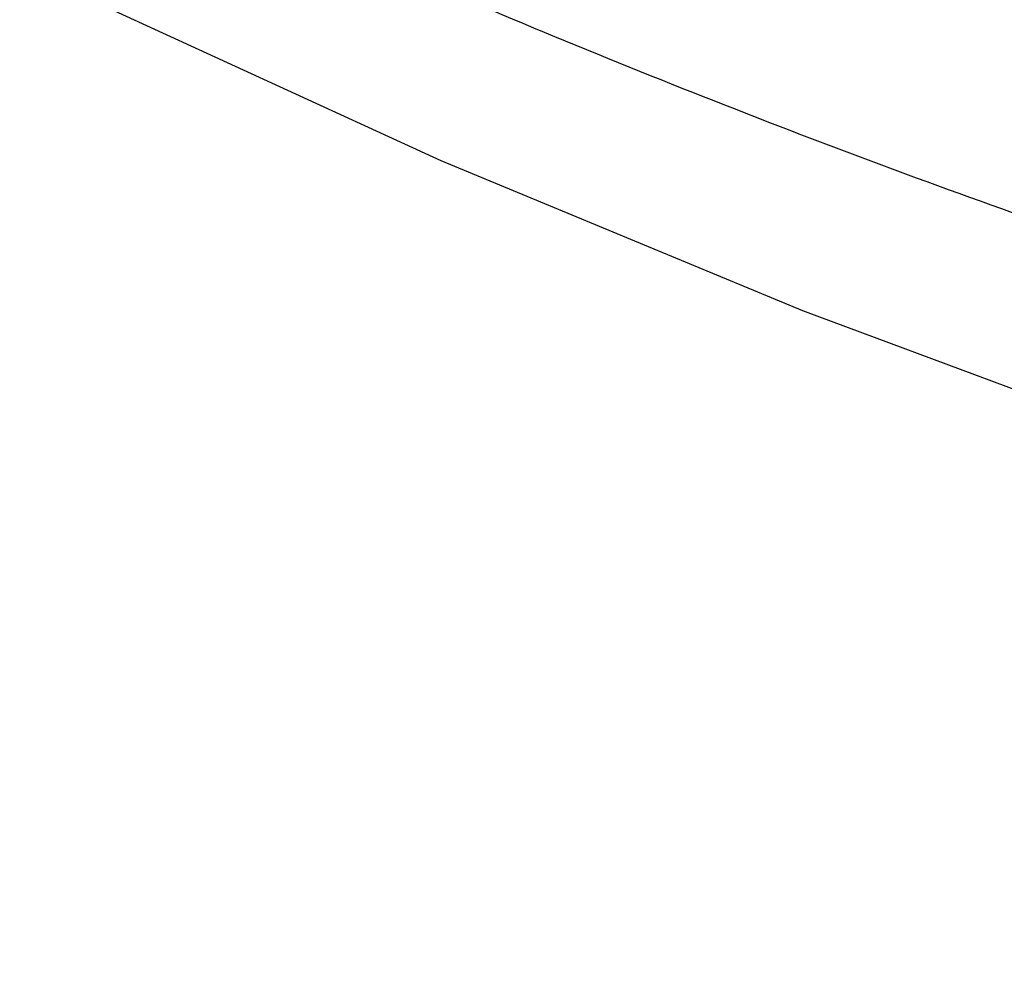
# Paper-space layout '_Trimétrica' of a CAD drawing. Header units: millimetres. Extents: x -779 to 107, y -976 to -84.
# Tile 37 of 197: x -371 to -352, y -691 to -673. Entities that reach past the tile are written whole.
import ezdxf

# ---------------------------------------------------------------- set-up
doc = ezdxf.new("R2010")
doc.units = ezdxf.units.MM

psp = doc.layouts.new('_Trimétrica')

# ---------------------------------------------------------------- linework, layer by layer
at = {"color": 7, "linetype": 'Continuous', "lineweight": 25, "flags": 128}
psp.add_lwpolyline([(-370.182, -672.189), (-363.233, -675.381), (-356.232, -678.288), (-349.192, -680.904), (-342.127, -683.225), (-335.05, -685.246), (-327.976, -686.963), (-320.919, -688.372), (-313.891, -689.471), (-306.907, -690.257), (-299.981, -690.73), (-293.126, -690.887), (-286.355, -690.73), (-279.683, -690.257), (-273.121, -689.471), (-266.683, -688.372), (-260.381, -686.963), (-254.228, -685.246), (-248.235, -683.225), (-242.415, -680.904), (-236.779, -678.288), (-231.337, -675.381), (-226.102, -672.189)], dxfattribs=at)
at = {"color": 7, "linetype": 'Continuous', "lineweight": 25}
for points, knots in [([(-485.154, -349.157), (-484.478, -348.657), (-482.076, -346.879), (-477.737, -344.077), (-472.152, -340.754), (-466.372, -337.701), (-460.421, -334.901), (-454.304, -332.364), (-448.031, -330.092), (-441.61, -328.087), (-435.048, -326.352), (-428.356, -324.888), (-421.542, -323.698), (-414.615, -322.782), (-407.583, -322.141), (-400.457, -321.777), (-393.244, -321.69), (-385.955, -321.879), (-378.599, -322.344), (-371.186, -323.086), (-363.725, -324.102), (-356.225, -325.393), (-348.698, -326.955), (-341.152, -328.789), (-333.598, -330.89), (-326.046, -333.257), (-318.507, -335.887), (-310.989, -338.776), (-303.503, -341.92), (-296.06, -345.317), (-288.669, -348.96), (-281.341, -352.847), (-274.085, -356.97), (-266.912, -361.326), (-259.831, -365.908), (-252.851, -370.711), (-245.983, -375.727), (-239.235, -380.95), (-232.617, -386.374), (-226.138, -391.99), (-219.807, -397.791), (-213.632, -403.77), (-207.621, -409.918), (-201.783, -416.227), (-196.127, -422.688), (-190.658, -429.293), (-185.386, -436.032), (-180.316, -442.897), (-175.456, -449.877), (-170.812, -456.964), (-166.39, -464.148), (-162.197, -471.418), (-158.237, -478.765), (-154.517, -486.179), (-151.04, -493.65), (-147.811, -501.167), (-144.834, -508.721), (-142.114, -516.301), (-139.653, -523.897), (-137.455, -531.498), (-135.522, -539.094), (-133.857, -546.676), (-132.461, -554.232), (-131.335, -561.754), (-130.483, -569.23), (-129.903, -576.652), (-129.596, -584.009), (-129.564, -591.291), (-129.805, -598.491), (-130.319, -605.597), (-131.106, -612.602), (-132.164, -619.496), (-133.492, -626.27), (-135.089, -632.917), (-136.952, -639.427), (-139.08, -645.792), (-141.47, -652.004), (-144.12, -658.055), (-147.028, -663.937), (-150.185, -669.645), (-153.606, -675.156), (-156.516, -679.478), (-158.369, -681.886), (-158.915, -682.595)], [0, 0, 0, 0, 0.004978, 0.017693, 0.030397, 0.04309, 0.055768, 0.068432, 0.08108, 0.093711, 0.106327, 0.118926, 0.131511, 0.144081, 0.156639, 0.169184, 0.181719, 0.194244, 0.206762, 0.219271, 0.231775, 0.244274, 0.256768, 0.269259, 0.281747, 0.294233, 0.306717, 0.3192, 0.331682, 0.344164, 0.356646, 0.369128, 0.381609, 0.394091, 0.406573, 0.419056, 0.431539, 0.444022, 0.456505, 0.468989, 0.481473, 0.493956, 0.50644, 0.518923, 0.531407, 0.54389, 0.556372, 0.568854, 0.581335, 0.593815, 0.606295, 0.618774, 0.631252, 0.64373, 0.656206, 0.668683, 0.681159, 0.693634, 0.70611, 0.718586, 0.731063, 0.743541, 0.756021, 0.768504, 0.780989, 0.793478, 0.805973, 0.818473, 0.83098, 0.843495, 0.85602, 0.868555, 0.881102, 0.893662, 0.906236, 0.918826, 0.931432, 0.944054, 0.956693, 0.969348, 0.98202, 0.994706, 1, 1, 1, 1]), ([(-471.768, -569.565), (-471.18, -570.713), (-469.489, -574.01), (-466.509, -579.395), (-462.758, -585.682), (-458.774, -591.865), (-454.569, -597.936), (-450.15, -603.882), (-445.525, -609.694), (-440.701, -615.36), (-435.689, -620.872), (-430.497, -626.218), (-425.133, -631.39), (-419.608, -636.379), (-413.932, -641.174), (-408.113, -645.768), (-402.164, -650.153), (-396.094, -654.32), (-389.913, -658.261), (-383.634, -661.97), (-377.266, -665.439), (-370.822, -668.663), (-364.312, -671.634), (-357.749, -674.347), (-351.144, -676.797), (-344.509, -678.98), (-337.856, -680.889), (-331.196, -682.523), (-324.544, -683.877), (-317.91, -684.948), (-311.307, -685.734), (-304.747, -686.234), (-298.243, -686.446), (-291.807, -686.369), (-285.452, -686.004), (-279.189, -685.351), (-273.031, -684.413), (-266.989, -683.189), (-261.075, -681.685), (-255.3, -679.902), (-249.675, -677.845), (-244.21, -675.518), (-238.916, -672.925), (-233.799, -670.076), (-228.881, -666.961), (-224.918, -664.202), (-222.675, -662.392), (-221.932, -661.792)], [0, 0, 0, 0, 0.012178, 0.03497, 0.057762, 0.080554, 0.103345, 0.126136, 0.148927, 0.171718, 0.194508, 0.217299, 0.240091, 0.262884, 0.285678, 0.308474, 0.331271, 0.354071, 0.376872, 0.399676, 0.422482, 0.44529, 0.468099, 0.490909, 0.513719, 0.536527, 0.559333, 0.582135, 0.604931, 0.627718, 0.650494, 0.673256, 0.696001, 0.718726, 0.741427, 0.764102, 0.786746, 0.809357, 0.831933, 0.854471, 0.876971, 0.899433, 0.921857, 0.944246, 0.966602, 0.988931, 1, 1, 1, 1])]:
    psp.add_open_spline(points, degree=3, knots=knots, dxfattribs=at)

doc.saveas('drawing.dxf')
